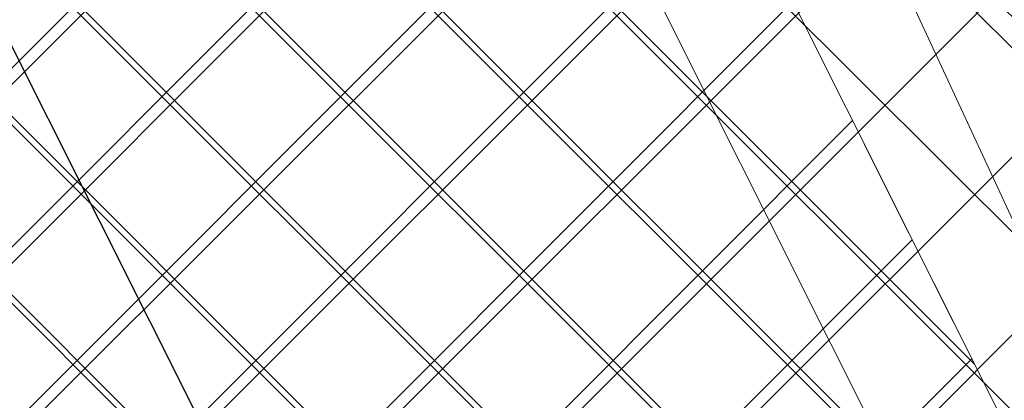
# Model space of a CAD drawing. Header units: metres. Extents: x 7472034 to 8439876, y 5890181 to 5961460.
# Tile 95 of 202: x 8439503.194 to 8439505.666, y 5890388.624 to 5890389.58. Entities that reach past the tile are written whole.
import ezdxf
from ezdxf import colors
from ezdxf.entities.mleader import LeaderData, LeaderLine
from ezdxf.math import Vec2, Vec3

# ---------------------------------------------------------------- set-up
doc = ezdxf.new("R2010")
doc.units = ezdxf.units.M
doc.header["$MEASUREMENT"] = 0
for name, pattern in [('$0$L218_500', [1, 0.5, -0.5]), ('ACAD_ISO03W100', [30, 12, -18]), ('HIDDEN', [0.375, 0.25, -0.125])]:
    doc.linetypes.add(name, pattern=pattern)
doc.layers.get('0').update_dxf_attribs({"linetype": 'CONTINUOUS', "lineweight": 5})
doc.layers.get('Defpoints').update_dxf_attribs({"linetype": 'CONTINUOUS'})
for name, color, linetype, lineweight in [('### Krawężnik', 6, 'CONTINUOUS', 35), ('### rzędne', 172, 'CONTINUOUS', 35), ('_a_widok', 7, 'CONTINUOUS', 5), ('_IS.KD.opis.1', 138, 'CONTINUOUS', 18), ('a___ogony', 7, 'CONTINUOUS', 5), ('KOLOR-OBIEKT', 21, 'CONTINUOUS', 13), ('T_strefa-8', 20, 'ACAD_ISO03W100', 50), ('ZAG-obrys 018 wymiary', 7, 'CONTINUOUS', 18), ('ZAG-OBRYS013', 7, 'CONTINUOUS', 13)]:
    doc.layers.add(name, color=color, linetype=linetype, lineweight=lineweight)
for name, color, linetype in [('100_rzut_wym_wew', 7, 'CONTINUOUS'), ('2D - Ogólne', 7, 'CONTINUOUS'), ('_IS.BLOK.KD.doziemne', 7, 'CONTINUOUS')]:
    doc.layers.add(name, color=color, linetype=linetype)
doc.layers.add('_IS_NO', color=11, linetype='CONTINUOUS', lineweight=20, plot=False)
doc.styles.add('DIM', font='simplex.shx', dxfattribs={"width": 0.8})
doc.styles.add('RS', font='Romans.shx', dxfattribs={"width": 0.7})
doc.dimstyles.new('DIM-WEW_500', dxfattribs={"dimscale": 5, "dimtxt": 18, "dimasz": 10, "dimexe": 4, "dimexo": 8, "dimgap": 5, "dimtad": 1, "dimlfac": 0.01, "dimzin": 9, "dimdsep": 46, "dimtxsty": 'DIM', "dimblk": 'ARCHTICK', "dimcen": 5, "dimclrt": 112, "dimadec": 4, "dimazin": 2, "dimtfac": 4, "dimtmove": 0, "dimatfit": 3, "dimldrblk": 'ARCHTICK', "dimfxl": 0, "dimtolj": 1, "dimlwd": 13, "dimarcsym": 0})
pattern_1 = [(45, (967499.202946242, -71042.94610979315), (-0.2245064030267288, 0.2245064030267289), []), (135, (967499.202946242, -71042.94610979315), (-0.2245064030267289, -0.2245064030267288), [])]
pattern_2 = [(45, (967499.2092647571, -71042.97165620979), (-0.2245064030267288, 0.2245064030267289), []), (135, (967499.2092647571, -71042.97165620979), (-0.2245064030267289, -0.2245064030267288), [])]

# ---------------------------------------------------------------- blocks, each defined once
blk = doc.blocks.new('A$C7D7B3C0A')
at = {"layer": '2D - Ogólne', "linetype": 'HIDDEN', "lineweight": 15, "ltscale": 2, "flags": 128}
blk.add_lwpolyline([(1.862645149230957e-09, -2.980232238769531e-08), (3.725290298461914e-09, 9.999999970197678), (15.30000000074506, 9.999999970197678), (15.3000000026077, -2.793967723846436e-08)], close=True, dxfattribs=at)
blk.add_lwpolyline([(1.862645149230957e-09, -2.980232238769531e-08), (3.725290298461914e-09, 9.999999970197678), (15.30000000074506, 9.999999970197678), (15.3000000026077, -2.793967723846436e-08)], close=True, dxfattribs=at)
blk.add_lwpolyline([(1.862645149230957e-09, -2.980232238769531e-08), (3.725290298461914e-09, 9.999999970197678), (15.30000000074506, 9.999999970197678), (15.3000000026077, -2.793967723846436e-08)], close=True, dxfattribs=at)
blk.add_lwpolyline([(1.862645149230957e-09, -2.980232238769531e-08), (3.725290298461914e-09, 9.999999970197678), (15.30000000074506, 9.999999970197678), (15.3000000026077, -2.793967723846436e-08)], close=True, dxfattribs=at)
blk.add_lwpolyline([(1.862645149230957e-09, -2.980232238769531e-08), (3.725290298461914e-09, 9.999999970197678), (15.30000000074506, 9.999999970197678), (15.3000000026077, -2.793967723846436e-08)], close=True, dxfattribs=at)
blk.add_lwpolyline([(1.862645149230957e-09, -2.980232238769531e-08), (3.725290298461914e-09, 9.999999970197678), (15.30000000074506, 9.999999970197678), (15.3000000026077, -2.793967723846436e-08)], close=True, dxfattribs=at)
blk.add_lwpolyline([(1.862645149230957e-09, -2.980232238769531e-08), (3.725290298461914e-09, 9.999999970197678), (15.30000000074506, 9.999999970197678), (15.3000000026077, -2.793967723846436e-08)], close=True, dxfattribs=at)
blk.add_lwpolyline([(1.862645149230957e-09, -2.980232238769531e-08), (3.725290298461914e-09, 9.999999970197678), (15.30000000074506, 9.999999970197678), (15.3000000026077, -2.793967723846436e-08)], close=True, dxfattribs=at)
blk.add_lwpolyline([(1.862645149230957e-09, -2.980232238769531e-08), (3.725290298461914e-09, 9.999999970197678), (15.30000000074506, 9.999999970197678), (15.3000000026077, -2.793967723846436e-08)], close=True, dxfattribs=at)
at = {"layer": '2D - Ogólne', "linetype": 'ByBlock', "lineweight": 15, "ltscale": 2, "flags": 128}
for points in [[(8.127593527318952e-10, -2.991845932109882e-08), (2.794296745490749e-09, 9.999999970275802), (15.3000000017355, 9.999999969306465), (15.3000000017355, -2.701045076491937e-08)], [(0.3000000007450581, 0.2999999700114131), (0.3000000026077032, 9.699999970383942), (15.00000000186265, 9.69999996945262), (15.00000000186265, 0.2999999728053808)]]:
    blk.add_lwpolyline(points, close=True, dxfattribs=at)
blk = doc.blocks.new('_Oblique')
at = {"color": 0, "linetype": 'ByBlock', "lineweight": -2}
blk.add_line((-0.5, -0.5), (0.5, 0.5), dxfattribs=at)
blk = doc.blocks.new('*D74')
at = {"layer": 'Defpoints', "color": 0, "linetype": 'Continuous', "lineweight": 60}
for p in [(8439513.6523426, 5890394.95090656), (8439515.034874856, 5890392.196414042, -6.635853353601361e-07), (8439505.357943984, 5890385.161581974, -6.635853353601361e-07)]:
    blk.add_point(p, dxfattribs=at)
at = {"layer": 'ZAG-obrys 018 wymiary', "color": 0, "linetype": 'Continuous', "lineweight": -2}
for p, q in [((8439514.67600672, 5890392.911406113), (8439513.472908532, 5890395.308402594)), ((8439504.999075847, 5890385.876574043), (8439502.92285878, 5890390.013131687))]:
    blk.add_line(p, q, dxfattribs=at)
at = {"layer": 'ZAG-obrys 018 wymiary', "color": 0, "linetype": 'Continuous', "lineweight": 13}
blk.add_line((8439503.102292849, 5890389.655635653), (8439513.6523426, 5890394.95090656), dxfattribs=at)
at = {"layer": 'ZAG-obrys 018 wymiary', "color": 0, "linetype": 'Continuous', "lineweight": 13, "xscale": 0.3, "yscale": 0.3, "zscale": 0.3}
for p, rotation in [((8439513.6523426, 5890394.95090656), 26.6529462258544), ((8439503.102292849, 5890389.655635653), 206.6529462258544)]:
    blk.add_blockref('_Oblique', p, dxfattribs=dict(at, rotation=rotation))
at = {"layer": 'ZAG-obrys 018 wymiary', "color": 112, "linetype": 'Continuous', "lineweight": 25, "insert": (8439507.694868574, 5890392.632072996), "char_height": 0.8, "attachment_point": 5, "rotation": 26.652946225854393, "style": 'RS'}
blk.add_mtext('\\A1;11.8', dxfattribs=at)
blk = doc.blocks.new('_ArchTick')
at = {"layer": '100_rzut_wym_wew', "color": 0, "linetype": 'Continuous', "const_width": 0.15}
blk.add_lwpolyline([(-0.5, -0.5), (0.5, 0.5)], dxfattribs=at)
blk = doc.blocks.new('*D76')
at = {"layer": 'Defpoints', "color": 0, "linetype": 'Continuous', "lineweight": 60}
for p in [(8439504.5437122, 5890392.911758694), (8439500.275404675, 5890390.769413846), (8439503.451551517, 5890385.091044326)]:
    blk.add_point(p, dxfattribs=at)
at = {"layer": 'ZAG-obrys 018 wymiary', "color": 0, "linetype": 'Continuous', "lineweight": -2}
for p, q in [((8439500.990396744, 5890391.128281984), (8439504.901208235, 5890393.091192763)), ((8439504.166543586, 5890385.449912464), (8439507.816903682, 5890387.282097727))]:
    blk.add_line(p, q, dxfattribs=at)
at = {"layer": 'ZAG-obrys 018 wymiary', "color": 0, "linetype": 'Continuous', "lineweight": 13}
blk.add_line((8439507.459407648, 5890387.102663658), (8439504.5437122, 5890392.911758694), dxfattribs=at)
at = {"layer": 'ZAG-obrys 018 wymiary', "color": 0, "linetype": 'Continuous', "lineweight": 13, "xscale": 0.3, "yscale": 0.3, "zscale": 0.3}
for p, rotation in [((8439504.5437122, 5890392.911758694), 116.652946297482), ((8439507.459407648, 5890387.102663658), 296.6529462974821)]:
    blk.add_blockref('_Oblique', p, dxfattribs=dict(at, rotation=rotation))
at = {"layer": 'ZAG-obrys 018 wymiary', "color": 112, "linetype": 'Continuous', "lineweight": 25, "insert": (8439506.537803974, 5890390.27636228), "char_height": 0.8, "attachment_point": 5, "rotation": 296.652946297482, "style": 'RS'}
blk.add_mtext('\\A1;6.5', dxfattribs=at)
blk = doc.blocks.new('*D80')
at = {"layer": 'Defpoints', "color": 0, "linetype": 'Continuous', "lineweight": 60}
for p in [(8439499.288762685, 5890395.196211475), (8439510.439764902, 5890383.669162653), (8439506.139698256, 5890381.515762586)]:
    blk.add_point(p, dxfattribs=at)
at = {"layer": 'ZAG-obrys 018 wymiary', "color": 0, "linetype": 'Continuous', "lineweight": -2}
for p, q in [((8439500.004080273, 5890395.554430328), (8439503.946488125, 5890397.528720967)), ((8439506.855015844, 5890381.87398144), (8439510.797423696, 5890383.84827208))]:
    blk.add_line(p, q, dxfattribs=at)
at = {"layer": 'ZAG-obrys 018 wymiary', "color": 0, "linetype": 'Continuous', "lineweight": 13}
blk.add_line((8439503.588829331, 5890397.349611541), (8439510.439764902, 5890383.669162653), dxfattribs=at)
at = {"layer": 'ZAG-obrys 018 wymiary', "color": 0, "linetype": 'Continuous', "lineweight": 13, "xscale": 0.3, "yscale": 0.3, "zscale": 0.3}
for p, rotation in [((8439503.588829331, 5890397.349611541), 116.6009277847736), ((8439510.439764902, 5890383.669162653), 296.6009277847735)]:
    blk.add_blockref('_Oblique', p, dxfattribs=dict(at, rotation=rotation))
at = {"layer": 'ZAG-obrys 018 wymiary', "color": 112, "linetype": 'Continuous', "lineweight": 25, "insert": (8439508.246278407, 5890389.389239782), "char_height": 0.8, "attachment_point": 5, "rotation": 296.6009277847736, "style": 'RS'}
blk.add_mtext('\\A1;15.3', dxfattribs=at)
blk = doc.blocks.new('A$C5FF37710')
at = {"layer": '### rzędne', "color": 0, "lineweight": 13, "elevation": -6.635853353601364e-07, "flags": 128}
blk.add_lwpolyline([(57.11456495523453, 18.01244052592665), (55.57757643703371, 21.32522834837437), (56.38885475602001, 20.57889350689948)], dxfattribs=at)
blk = doc.blocks.new('*D116')
at = {"layer": 'Defpoints', "color": 0, "linetype": 'Continuous', "lineweight": 60}
for p in [(8439517.568047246, 5890393.824416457, 2.493151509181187e-06), (8439518.049276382, 5890392.871238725), (8439504.35749544, 5890387.154828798, 6.635853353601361e-07)]:
    blk.add_point(p, dxfattribs=at)
at = {"layer": 'ZAG-obrys 018 wymiary', "color": 0, "linetype": 'Continuous', "lineweight": -2}
for p, q in [((8439517.928596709, 5890393.110270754), (8439518.229551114, 5890392.514165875)), ((8439504.718044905, 5890386.440683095), (8439505.018999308, 5890385.844578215))]:
    blk.add_line(p, q, dxfattribs=at)
at = {"layer": 'ZAG-obrys 018 wymiary', "color": 0, "linetype": 'Continuous', "lineweight": 13}
blk.add_line((8439504.838724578, 5890386.201651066), (8439518.049276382, 5890392.871238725), dxfattribs=at)
at = {"layer": 'ZAG-obrys 018 wymiary', "color": 0, "linetype": 'Continuous', "lineweight": 13, "xscale": 0.3, "yscale": 0.3, "zscale": 0.3}
for p, rotation in [((8439518.049276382, 5890392.871238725), 26.78775874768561), ((8439504.838724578, 5890386.201651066), 206.7877587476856)]:
    blk.add_blockref('_Oblique', p, dxfattribs=dict(at, rotation=rotation))
at = {"layer": 'ZAG-obrys 018 wymiary', "color": 112, "linetype": 'Continuous', "lineweight": 25, "insert": (8439511.173588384, 5890390.072054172), "char_height": 0.8, "attachment_point": 5, "rotation": 26.78775874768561, "style": 'RS'}
blk.add_mtext('\\A1;14.8', dxfattribs=at)
blk = doc.blocks.new('*D132')
at = {"layer": 'Defpoints', "color": 0, "linetype": 'Continuous', "lineweight": 60}
for p in [(8439490.081045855, 5890411.33265816), (8439490.081045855, 5890411.33265816), (8439503.593241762, 5890384.547616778)]:
    blk.add_point(p, dxfattribs=at)
at = {"layer": 'ZAG-obrys 018 wymiary', "color": 0, "linetype": 'Continuous', "lineweight": -2}
for p, q in [((8439490.081045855, 5890411.33265816), (8439490.438176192, 5890411.512818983)), ((8439503.593241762, 5890384.547616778), (8439503.9503721, 5890384.727777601))]:
    blk.add_line(p, q, dxfattribs=at)
at = {"layer": 'ZAG-obrys 018 wymiary', "color": 0, "linetype": 'Continuous', "lineweight": 13}
blk.add_line((8439503.593241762, 5890384.547616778), (8439490.081045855, 5890411.33265816), dxfattribs=at)
at = {"layer": 'ZAG-obrys 018 wymiary', "color": 0, "linetype": 'Continuous', "lineweight": 13, "xscale": 0.3, "yscale": 0.3, "zscale": 0.3}
for p, rotation in [((8439490.081045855, 5890411.33265816), 116.7694823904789), ((8439503.593241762, 5890384.547616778), 296.7694823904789)]:
    blk.add_blockref('_Oblique', p, dxfattribs=dict(at, rotation=rotation))
at = {"layer": 'ZAG-obrys 018 wymiary', "color": 112, "linetype": 'Continuous', "lineweight": 25, "insert": (8439496.348970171, 5890400.239980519), "char_height": 0.8, "attachment_point": 5, "rotation": 296.7694823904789, "style": 'RS'}
blk.add_mtext('\\A1;30', dxfattribs=at)
blk = doc.blocks.new('*D147')
at = {"layer": 'Defpoints', "color": 0, "linetype": 'Continuous', "lineweight": 60}
for p in [(8439518.474641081, 5890392.018161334, 2.493151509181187e-06), (8439518.617921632, 5890391.73269587), (8439504.104791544, 5890384.805660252)]:
    blk.add_point(p, dxfattribs=at)
at = {"layer": 'ZAG-obrys 018 wymiary', "color": 0, "linetype": 'Continuous', "lineweight": 13}
blk.add_line((8439504.248072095, 5890384.520194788), (8439518.617921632, 5890391.73269587), dxfattribs=at)
at = {"layer": 'ZAG-obrys 018 wymiary', "color": 0, "linetype": 'Continuous', "lineweight": -2}
for p, q in [((8439518.617921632, 5890391.73269587), (8439518.797355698, 5890391.375199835)), ((8439504.248072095, 5890384.520194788), (8439504.427506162, 5890384.162698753))]:
    blk.add_line(p, q, dxfattribs=at)
at = {"layer": 'ZAG-obrys 018 wymiary', "color": 0, "linetype": 'Continuous', "lineweight": 13, "xscale": 0.3, "yscale": 0.3, "zscale": 0.3}
for p, rotation in [((8439518.617921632, 5890391.73269587), 26.65294594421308), ((8439504.248072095, 5890384.520194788), 206.6529459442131)]:
    blk.add_blockref('_Oblique', p, dxfattribs=dict(at, rotation=rotation))
at = {"layer": 'ZAG-obrys 018 wymiary', "color": 112, "linetype": 'Continuous', "lineweight": 25, "insert": (8439511.163845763, 5890388.662689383), "char_height": 0.8, "attachment_point": 5, "rotation": 26.652945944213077, "style": 'RS'}
blk.add_mtext('\\A1;16.1', dxfattribs=at)
blk = doc.blocks.new('_Open30')
at = {"color": 0, "linetype": 'ByBlock', "lineweight": -2}
for p, q in [((-1, 0.26794919), (0, 0)), ((0, 0), (-1, -0.26794919)), ((0, 0), (-1, 0))]:
    blk.add_line(p, q, dxfattribs=at)
blk = doc.blocks.new('*D150')
at = {"layer": 'Defpoints', "color": 0, "linetype": 'Continuous', "lineweight": 60}
for p in [(8439495.295166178, 5890413.452423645), (8439503.9503721, 5890384.727777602)]:
    blk.add_point(p, dxfattribs=at)
at = {"layer": 'ZAG-obrys 018 wymiary', "color": 0, "linetype": 'Continuous', "lineweight": 13}
blk.add_line((8439496.232624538, 5890410.341214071), (8439495.381717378, 5890413.165180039), dxfattribs=at)
at = {"layer": 'ZAG-obrys 018 wymiary', "color": 0, "linetype": 'Continuous', "lineweight": 13, "xscale": 0.3, "yscale": 0.3, "zscale": 0.3, "rotation": 106.7684137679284}
blk.add_blockref('_Open30', (8439495.295166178, 5890413.452423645), dxfattribs=at)
at = {"layer": 'ZAG-obrys 018 wymiary', "color": 112, "linetype": 'Continuous', "lineweight": 25, "insert": (8439496.541688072, 5890411.395196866), "char_height": 0.8, "attachment_point": 5, "rotation": 286.7684137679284, "style": 'RS'}
blk.add_mtext('\\A1;R30', dxfattribs=at)
blk = doc.blocks.new('A$C1D2679FE')
at = {"layer": 'KOLOR-OBIEKT', "lineweight": 9, "ltscale": 200}
h = blk.add_hatch(dxfattribs=at)
h.set_pattern_fill('ANSI37', color=253, scale=0.1, angle=16)
h.set_pattern_definition([(61, (-7471780.020262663, -5961378.212846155), (-0.2776917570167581, 0.153927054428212), []), (151, (-7471780.020262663, -5961378.212846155), (-0.153927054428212, -0.2776917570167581), [])])
edge = h.paths.add_edge_path()
edge.add_line((196.975401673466, 33.54016214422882), (192.3495923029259, 34.13512154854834))
edge.add_line((192.3495923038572, 34.13512154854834), (187.7176397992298, 34.7308710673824))
edge.add_line((187.7176398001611, 34.7308710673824), (178.5077782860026, 36.15998750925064))
edge.add_line((178.5077782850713, 36.15998750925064), (176.6601969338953, 36.5026140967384))
edge.add_arc((181.3685569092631, 38.18527459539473), 5.000000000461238, 199.6657310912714, 261.1796204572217)
edge.add_line((180.6018702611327, 33.24440507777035), (187.358021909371, 32.19603671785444))
edge.add_line((187.3580219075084, 32.19603671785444), (192.0230219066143, 31.59603671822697))
edge.add_line((192.0230219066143, 31.59603671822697), (196.6880219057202, 30.9960367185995))
edge.add_line((196.6880219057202, 30.9960367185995), (201.9780219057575, 30.48103671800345))
edge.add_line((201.9780219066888, 30.48103671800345), (207.2680219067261, 29.96603671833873))
edge.add_line((207.2680219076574, 29.96603671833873), (216.468021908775, 29.35603671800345))
edge.add_line((216.4680219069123, 29.35603671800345), (221.8830219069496, 29.11103671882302))
edge.add_line((221.8830219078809, 29.11103671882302), (227.2980219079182, 28.86603671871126))
edge.add_line((227.2980219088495, 28.86603671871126), (233.718021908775, 28.60103671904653))
edge.add_line((233.7180219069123, 28.60103671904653), (240.1380219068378, 28.33603671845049))
edge.add_line((240.1380219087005, 28.33603671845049), (245.3280219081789, 28.076036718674))
edge.add_line((245.3280219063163, 28.076036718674), (246.1380219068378, 28.00603671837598))
edge.add_line((246.1380219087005, 28.00603671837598), (248.4280219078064, 27.98603671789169))
edge.add_line((248.4280219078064, 27.98603671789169), (251.4080219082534, 28.33603671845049))
edge.add_line((251.4080219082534, 28.33603671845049), (255.3380219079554, 29.13603671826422))
edge.add_line((255.3380219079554, 29.13603671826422), (258.1480219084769, 30.35603671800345))
edge.add_line((258.1480219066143, 30.35603671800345), (260.6280219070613, 32.076036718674))
edge.add_line((260.6280219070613, 32.076036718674), (262.7080219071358, 34.29603671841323))
edge.add_line((262.7080219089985, 34.29603671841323), (264.3880219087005, 36.826036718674))
edge.add_line((264.3880219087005, 36.826036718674), (265.608021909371, 39.59603671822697))
edge.add_line((265.6080219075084, 39.59603671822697), (266.4080219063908, 42.53603671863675))
edge.add_line((266.4080219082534, 42.53603671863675), (266.6380219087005, 45.60603671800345))
edge.add_line((266.6380219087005, 45.60603671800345), (266.3380219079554, 48.59603671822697))
edge.add_line((266.3380219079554, 48.59603671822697), (265.628021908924, 51.53603671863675))
edge.add_line((265.6280219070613, 51.53603671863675), (264.5280219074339, 54.28603671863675))
edge.add_line((264.5280219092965, 54.28603671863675), (263.3880219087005, 57.11603671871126))
edge.add_line((263.3880219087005, 57.11603671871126), (262.5430219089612, 59.47103671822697))
edge.add_line((262.5430219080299, 59.47103671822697), (261.6980219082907, 61.826036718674))
edge.add_line((261.6980219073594, 61.826036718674), (260.5980219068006, 65.15103671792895))
edge.add_line((260.5980219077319, 65.15103671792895), (259.4980219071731, 68.47603671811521))
edge.add_line((259.4980219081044, 68.47603671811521), (257.3916487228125, 67.77919145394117))
edge.add_line((257.3916487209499, 67.77919145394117), (258.1675714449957, 64.34697791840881))
edge.add_line((258.167571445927, 64.34697791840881), (259.2776264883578, 60.99158426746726))
edge.add_line((259.2776264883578, 60.99158426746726), (260.1334384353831, 58.60645156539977))
edge.add_line((260.1334384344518, 58.60645156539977), (260.9950570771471, 56.20513570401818))
edge.add_line((260.9950570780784, 56.20513570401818), (262.1522789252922, 53.33238322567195))
edge.add_line((262.1522789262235, 53.33238322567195), (263.1827648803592, 50.75616833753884))
edge.add_line((263.1827648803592, 50.75616833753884), (263.8083402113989, 48.16575780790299))
edge.add_line((263.8083402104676, 48.16575780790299), (264.0684198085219, 45.57363114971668))
edge.add_line((264.0684198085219, 45.57363114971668), (263.8734869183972, 42.97170083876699))
edge.add_line((263.8734869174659, 42.97170083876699), (263.1880731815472, 40.45280535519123))
edge.add_line((263.1880731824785, 40.45280535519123), (262.1337886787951, 38.05906103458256))
edge.add_line((262.1337886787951, 38.05906103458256), (260.6936748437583, 35.89031817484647))
edge.add_line((260.6936748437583, 35.89031817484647), (258.9457271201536, 34.02472012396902))
edge.add_line((258.9457271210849, 34.02472012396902), (256.8967191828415, 32.60363397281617))
edge.add_line((256.8967191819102, 32.60363397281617), (254.5645412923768, 31.59108698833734))
edge.add_line((254.5645412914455, 31.59108698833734), (251.0026761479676, 30.86602538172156))
edge.add_line((251.0026761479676, 30.86602538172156), (248.2893446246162, 30.54734550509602))
edge.add_line((248.2893446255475, 30.54734550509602), (246.2595893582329, 30.56507262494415))
edge.add_line((246.2595893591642, 30.56507262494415), (245.5023283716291, 30.63051493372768))
edge.add_line((245.5023283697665, 30.63051493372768), (240.2548571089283, 30.89339403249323))
edge.add_line((240.2548571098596, 30.89339403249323), (233.8236017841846, 31.1588586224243))
edge.add_line((233.8236017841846, 31.1588586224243), (227.4086662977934, 31.42364957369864))
edge.add_line((227.4086662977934, 31.42364957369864), (221.9987299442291, 31.66842047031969))
edge.add_line((221.9987299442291, 31.66842047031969), (217.4544723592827, 31.90290945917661))
edge.add_line((217.4544723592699, 31.90290945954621), (217.0910134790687, 31.92589690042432))
edge.add_line((217.0910134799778, 31.92589689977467), (214.8768218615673, 32.06593639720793))
edge.add_line((214.876821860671, 32.06593639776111), (207.0033997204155, 32.56390146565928))
edge.add_line((207.0033997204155, 32.56390146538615), (202.2260741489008, 33.02899081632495))
edge.add_line((202.2260741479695, 33.02899081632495), (196.975401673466, 33.54016214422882))
blk = doc.blocks.new('A$C2C426404')
at = {"layer": '_IS_NO'}
for points, knots in [([(79.78853077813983, 19.36674957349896), (76.35759393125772, 21.05647175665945), (73.54314721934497, 23.24973176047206), (68.81112178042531, 29.5542766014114), (62.94352867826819, 33.40072623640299), (60.85999413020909, 35.33807434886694), (60.85999381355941, 35.3380749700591)], [0, 0, 0, 0, 2.176379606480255, 10.04614516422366, 21.98881238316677, 21.98881468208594, 21.98881468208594, 21.98881468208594, 21.98881468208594]), ([(50.6228041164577, 30.56321178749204, 1.829566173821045e-06), (53.11749188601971, 30.21319374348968), (56.38514522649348, 30.67444155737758), (60.99540497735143, 30.04553546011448), (68.19327101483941, 22.54355850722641, -2.469325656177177e-08), (70.8769634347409, 19.46133922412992, 5.150448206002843e-09), (74.71212187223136, 14.31917844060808, -1.219795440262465e-09), (78.88802252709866, 13.86142715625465), (82.75564656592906, 12.70757211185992)], [0, 0, 0, 0, 7.578698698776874, 9.67195365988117, 16.27655537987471, 24.33370670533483, 30.35915105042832, 36.79354326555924, 36.79354326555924, 36.79354326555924, 36.79354326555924])]:
    blk.add_open_spline(points, degree=3, knots=knots, dxfattribs=at)
at = {"layer": '_IS_NO', "ltscale": 0.1}
for points, knots in [([(81.48853297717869, 15.975331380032), (78.87586907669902, 16.84686399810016), (76.26450027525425, 17.78992713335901), (72.03847445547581, 21.67736706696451), (65.0990158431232, 30.09408769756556), (58.79946133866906, 33.34467344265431), (58.26247850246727, 34.11525447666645)], [0, 0, 0, 0, 1.278992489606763, 7.78914044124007, 15.74750070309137, 27.64022902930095, 27.64022902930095, 27.64022902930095, 27.64022902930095]), ([(55.69703794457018, 26.44192530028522, 8.07171421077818e-08), (60.47702913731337, 24.37489471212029, 4.118097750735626e-07), (65.41527824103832, 21.38608461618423, 8.932878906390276e-07), (68.42167646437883, 18.98607052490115, -1.681326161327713e-07), (71.60992970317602, 12.73766223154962), (75.29265419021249, 11.98629271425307, 1.662301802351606e-08), (79.75433884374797, 11.20084950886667)], [13.0881689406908, 13.0881689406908, 13.0881689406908, 13.0881689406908, 21.71831455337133, 28.5577747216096, 34.1003045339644, 40.71973107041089, 40.71973107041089, 40.71973107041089, 40.71973107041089]), ([(27.67626924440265, 23.09287754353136, 1.829566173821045e-06), (31.68315875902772, 23.09132452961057, 2.263426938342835e-06), (38.09081487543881, 23.52010669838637, 2.956097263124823e-06), (46.0190905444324, 20.44823641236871), (52.02710655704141, 18.01596992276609, 1.18983141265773e-07), (57.48081744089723, 14.61059598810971, 3.880691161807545e-08), (63.15046560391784, 12.16836789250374), (64.01579423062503, 9.527138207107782), (68.70553139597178, 8.717305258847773), (72.93792583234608, 7.781059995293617)], [0, 0, 0, 0, 11.95042031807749, 19.07916594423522, 25.47980302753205, 30.85202744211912, 32.94528240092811, 39.66304915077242, 46.67346183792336, 46.67346183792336, 46.67346183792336, 46.67346183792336])]:
    blk.add_open_spline(points, degree=3, knots=knots, dxfattribs=at)
blk = doc.blocks.new('JPII.KD_aktualizacja rzędnych_20.12.2024')
at = {"layer": '_IS.KD.opis.1', "color": 0}
ml = blk.add_multileader_mtext('Standard', dxfattribs=at)
ml.set_content('\\A1;{\\C132;Rd4}-132,83', style='RS')
ml.set_leader_properties()
ml.build(insert=Vec2(0, 0))
ml.multileader.update_dxf_attribs({"text_left_attachment_type": 2, "text_right_attachment_type": 2, "dogleg_length": 0.2, "arrow_head_size": 0.25})
ctx = ml.context
ctx.base_point, ctx.char_height, ctx.arrow_head_size, ctx.landing_gap_size, ctx.plane_origin, ctx.plane_x_axis, ctx.plane_y_axis = Vec3(8438641.615293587, 5890687.074757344), 0.8, 0.25, 0.3, Vec3(8438583.42782343, 5890661.307258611), Vec3(0.374606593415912, -0.9271838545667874), Vec3(0.9271838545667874, 0.374606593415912)
ctx.left_attachment, ctx.right_attachment, ctx.text_align_type = 2, 2, 1
notes = []
notes.append((ctx, [(1, (1, 1, 0), (8438643.802996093, 5890681.660003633), (-0.374606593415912, 0.9271838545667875), 0.2, [(3, [(8438642.714059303, 5890679.444822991)], 0, [])])]))
ctx.mtext.insert, ctx.mtext.text_direction, ctx.mtext.rotation, ctx.mtext.width, ctx.mtext.alignment, ctx.mtext.flow_direction = Vec3(8438643.113200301, 5890684.638482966), Vec3(0.374606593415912, -0.9271838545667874), 5.096361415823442, 3.033132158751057, 2, 5
for ctx, leaders in notes:
    for number, flags, end, landing, length, lines in leaders:
        leader = LeaderData()
        leader.index, (leader.has_last_leader_line, leader.has_dogleg_vector, leader.attachment_direction) = number, flags
        leader.last_leader_point, leader.dogleg_vector, leader.dogleg_length = Vec3(end), Vec3(landing), length
        for number, points, colour, breaks in lines:
            line = LeaderLine()
            line.index, line.vertices, line.color, line.breaks = number, Vec3.list(points), colors.encode_raw_color(colour), breaks
            leader.lines.append(line)
        ctx.leaders.append(leader)

msp = doc.modelspace()

# ---------------------------------------------------------------- hatches: boundary and pattern name
at = {"layer": 'KOLOR-OBIEKT', "lineweight": 9}
h = msp.add_hatch(dxfattribs=at)
h.set_pattern_fill('ANSI37', color=73, scale=0.1)
h.set_pattern_definition(pattern_2)
edge = h.paths.add_edge_path()
edge.add_arc((8439443.60123986, 5890379.17988472), 6.652831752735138, 296.7043321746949, 335.0331150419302)
edge.add_arc((8439476.194075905, 5890367.917634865), 27.87464989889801, 155.1393615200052, 162.3446315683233, ccw=False)
edge.add_arc((8439457.399943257, 5890376.211109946), 7.345078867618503, 127.98309878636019, 152.2023641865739, ccw=False)
edge.add_arc((8439457.741930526, 5890376.488713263), 7.349948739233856, 107.1989600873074, 131.4182254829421, ccw=False)
edge.add_line((8439455.568618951, 5890383.509999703), (8439473.898437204, 5890392.710084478))
edge.add_arc((8439481.742870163, 5890376.384611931), 18.11232128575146, 99.26977735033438, 115.6644084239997, ccw=False)
edge.add_line((8439478.825278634, 5890394.260401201), (8439481.377171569, 5890394.321440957))
edge.add_arc((8439482.909595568, 5890377.390082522), 17.00056533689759, 88.22393661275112, 95.17163768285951, ccw=False)
edge.add_arc((8439482.561499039, 5890405.235869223), 10.88860248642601, 274.6092070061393, 298.9976789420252)
edge.add_arc((8443006.923870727, 5883371.657126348), 7856.29059094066, 116.59181359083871, 116.61107962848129, ccw=False)
edge.add_arc((8439465.895823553, 5890431.340313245), 42.15757971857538, 305.2087751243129, 306.7865132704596)
edge.add_arc((8439488.80074795, 5890400.283338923), 3.577668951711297, 310.8590814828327, 340.7280968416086)
edge.add_line((8439492.177934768, 5890399.102523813), (8439493.275267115, 5890403.980640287))
edge.add_line((8439493.275267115, 5890403.980640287), (8439502.266345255, 5890408.28072203))
edge.add_line((8439502.266345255, 5890408.28072203), (8439504.844191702, 5890407.694009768))
edge.add_line((8439504.844191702, 5890407.694009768), (8439506.125281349, 5890405.329609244))
edge.add_arc((8439507.019670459, 5890405.776898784), 0.9999999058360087, 206.5699188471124, 283.6833393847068)
edge.add_line((8439507.256226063, 5890404.805280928), (8439511.624560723, 5890406.970734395))
edge.add_line((8439511.624560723, 5890406.970734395), (8439511.39896348, 5890407.420225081))
edge.add_line((8439511.39896348, 5890407.420225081), (8439510.561982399, 5890407.017405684))
edge.add_line((8439510.561982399, 5890407.017405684), (8439509.330427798, 5890409.481424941))
edge.add_line((8439509.330427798, 5890409.481424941), (8439512.635426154, 5890411.138401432))
edge.add_line((8439512.635426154, 5890411.138401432), (8439512.638568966, 5890411.136467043))
edge.add_line((8439512.638568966, 5890411.136467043), (8439515.998443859, 5890412.829496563))
edge.add_line((8439515.998443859, 5890412.829496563), (8439517.239018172, 5890410.325621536))
edge.add_line((8439517.239018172, 5890410.325621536), (8439513.919446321, 5890408.633274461))
edge.add_line((8439513.919446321, 5890408.633274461), (8439514.091312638, 5890408.235941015))
edge.add_line((8439514.091312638, 5890408.235941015), (8439518.839102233, 5890410.604261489))
edge.add_line((8439518.839102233, 5890410.604261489), (8439518.585943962, 5890412.843737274))
edge.add_line((8439518.585943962, 5890412.843737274), (8439518.274555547, 5890413.628049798))
edge.add_line((8439518.274555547, 5890413.628049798), (8439517.839658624, 5890414.494365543))
edge.add_line((8439517.839658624, 5890414.494365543), (8439524.310164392, 5890417.742607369))
edge.add_line((8439524.310164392, 5890417.742607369), (8439525.122207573, 5890416.124990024))
edge.add_line((8439525.122207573, 5890416.124990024), (8439526.840645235, 5890414.670893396))
edge.add_line((8439526.840645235, 5890414.670893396), (8439527.244697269, 5890414.489695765))
edge.add_arc((8439552.769967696, 5890317.570311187), 100.2242811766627, 102.79246926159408, 104.75471345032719, ccw=False)
edge.add_arc((8439529.321881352, 5890420.105147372), 4.960037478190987, 284.6730648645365, 320.3902958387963)
edge.add_arc((8435016.013859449, 5889290.11735932), 4655.555010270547, 14.00691021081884, 14.04831962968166)
edge.add_line((8439532.327549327, 5890420.207226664), (8439525.877549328, 5890423.127226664))
edge.add_line((8439525.877549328, 5890423.127226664), (8439431.028022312, 5890376.803268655))
edge.add_line((8439431.028022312, 5890376.803268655), (8439435.479127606, 5890375.417226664))
edge.add_line((8439435.479127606, 5890375.417226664), (8439446.590932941, 5890373.236661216))
edge = h.paths.add_edge_path()
edge.add_arc((8439530.228804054, 5890405.916425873), 3.001836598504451, 99.44813666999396, 208.2631515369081)
edge.add_line((8439527.5848402, 5890404.494990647), (8439533.209264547, 5890393.206690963))
edge.add_line((8439533.209264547, 5890393.206690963), (8439519.17443581, 5890386.185049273))
edge.add_line((8439519.17443581, 5890386.185049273), (8439523.57812012, 5890377.411604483))
edge.add_line((8439523.57812012, 5890377.411604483), (8439517.455507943, 5890374.324033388))
edge.add_line((8439517.455507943, 5890374.324033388), (8439517.445860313, 5890374.319191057))
edge.add_line((8439517.445860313, 5890374.319191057), (8439517.33905848, 5890374.265585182))
edge.add_line((8439517.33905848, 5890374.265585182), (8439516.815779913, 5890375.308140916))
edge.add_line((8439516.815779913, 5890375.308140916), (8439511.370501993, 5890372.574998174))
edge.add_line((8439511.370501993, 5890372.574998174), (8439511.888417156, 5890371.529804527))
edge.add_line((8439511.888417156, 5890371.529804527), (8439506.425671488, 5890368.787948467))
edge.add_line((8439506.425671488, 5890368.787948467), (8439505.890341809, 5890369.841556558))
edge.add_line((8439505.890341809, 5890369.841556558), (8439505.8884594, 5890369.869391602))
edge.add_line((8439505.8884594, 5890369.869391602), (8439500.283276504, 5890366.97762632))
edge.add_line((8439500.283276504, 5890366.97762632), (8439519.478066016, 5890366.160130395))
edge.add_line((8439519.478066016, 5890366.160130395), (8439542.767549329, 5890378.417226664))
edge.add_line((8439542.767549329, 5890378.417226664), (8439538.675788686, 5890394.802262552))
edge.add_line((8439538.675788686, 5890394.802262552), (8439537.066416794, 5890401.238139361))
edge.add_line((8439537.066416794, 5890401.238139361), (8439535.557306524, 5890407.69906358))
edge.add_arc((8439531.145391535, 5890400.872499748), 8.128158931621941, 57.12596579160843, 99.98506404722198)
edge = h.paths.add_edge_path()
edge.add_line((8439470.194509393, 5890384.137651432), (8439461.355169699, 5890379.697090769))
edge.add_line((8439461.355169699, 5890379.697090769), (8439460.080861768, 5890379.068371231))
edge.add_line((8439460.080861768, 5890379.068371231), (8439457.869254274, 5890377.642639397))
edge.add_arc((8439460.609507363, 5890373.444653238), 5.013190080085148, 123.1346622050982, 204.022759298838)
edge.add_line((8439456.030540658, 5890371.403786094), (8439459.447549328, 5890370.707226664))
edge.add_line((8439459.447549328, 5890370.707226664), (8439480.497107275, 5890367.736747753))
edge.add_line((8439480.497107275, 5890367.736747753), (8439497.963342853, 5890367.082590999))
edge.add_line((8439497.963342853, 5890367.082590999), (8439496.62020549, 5890369.722641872))
edge.add_line((8439496.62020549, 5890369.722641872), (8439494.91788047, 5890373.087302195))
edge.add_arc((8439489.468037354, 5890366.363615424), 8.654984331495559, 50.97371617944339, 58.22889977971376)
edge.add_line((8439494.025120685, 5890373.721722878), (8439490.036071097, 5890376.575637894))
edge.add_line((8439490.036071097, 5890376.575637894), (8439489.954459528, 5890375.592465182))
edge.add_line((8439489.954459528, 5890375.592465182), (8439490.917133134, 5890375.538648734))
edge.add_line((8439490.917133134, 5890375.538648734), (8439490.678913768, 5890371.956837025))
edge.add_line((8439490.678913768, 5890371.956837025), (8439482.55041443, 5890372.440399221))
edge.add_line((8439482.55041443, 5890372.440399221), (8439482.851718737, 5890376.020734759))
edge.add_line((8439482.851718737, 5890376.020734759), (8439487.354100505, 5890375.749064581))
edge.add_line((8439487.354100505, 5890375.749064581), (8439487.521080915, 5890378.34061919))
edge.add_line((8439487.521080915, 5890378.34061919), (8439481.803471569, 5890382.401025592))
edge.add_arc((8439487.942466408, 5890392.088814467), 11.46911116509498, 231.6002274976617, 237.6382272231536, ccw=False)
edge.add_line((8439480.818489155, 5890383.100518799), (8439480.351152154, 5890383.41057529))
edge.add_line((8439480.351152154, 5890383.41057529), (8439479.210044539, 5890382.939428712))
edge.add_line((8439479.210044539, 5890382.939428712), (8439480.412913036, 5890383.399613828))
edge.add_arc((8439474.682487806, 5890375.167564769), 10.03017472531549, 55.15777404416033, 116.5800473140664)
h.paths.add_polyline_path([(8439461.898919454, 5890370.792156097), (8439462.257176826, 5890373.552492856)], flags=16)
h = msp.add_hatch(dxfattribs=at)
h.set_pattern_fill('ANSI37', color=253, scale=0.1)
h.set_pattern_definition(pattern_2)
edge = h.paths.add_edge_path()
edge.add_arc((8439529.163071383, 5890420.279666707), 5.193757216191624, 276.50229096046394, 320.0240354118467, ccw=False)
edge.add_line((8439529.751227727, 5890415.119319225), (8439525.812744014, 5890414.153171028))
edge.add_line((8439525.812744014, 5890414.153171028), (8439519.208160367, 5890410.804184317))
edge.add_line((8439519.208160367, 5890410.804184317), (8439517.988028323, 5890410.126512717))
edge.add_line((8439517.988028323, 5890410.126512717), (8439514.091312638, 5890408.235941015))
edge.add_line((8439514.091312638, 5890408.235941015), (8439511.613697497, 5890406.992378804))
edge.add_line((8439511.613697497, 5890406.992378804), (8439509.258949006, 5890405.810485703))
edge.add_line((8439509.258949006, 5890405.810485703), (8439507.371756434, 5890404.83508177))
edge.add_arc((8439506.940777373, 5890405.737469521), 1.000023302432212, 206.5712342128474, 295.5290722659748, ccw=False)
edge.add_line((8439506.046377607, 5890405.290148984), (8439504.844186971, 5890407.693988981))
edge.add_line((8439504.844186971, 5890407.693988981), (8439502.261629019, 5890408.281795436))
edge.add_line((8439502.261629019, 5890408.281795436), (8439499.350132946, 5890407.011538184))
edge.add_line((8439499.350132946, 5890407.011538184), (8439493.30510976, 5890403.995621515))
edge.add_line((8439493.30510976, 5890403.995621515), (8439492.177918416, 5890399.102451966))
edge.add_arc((8439488.801253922, 5890400.282879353), 3.577047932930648, 293.05521913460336, 340.73119789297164, ccw=False)
edge.add_line((8439490.202090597, 5890396.991537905), (8439487.801423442, 5890395.78932472))
edge.add_arc((8439482.51122255, 5890404.317896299), 10.03607286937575, 278.1216072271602, 301.8109775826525, ccw=False)
edge.add_line((8439483.9290645, 5890394.382480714), (8439478.825278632, 5890394.260401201))
edge.add_arc((8439481.742870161, 5890376.384611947), 18.11232126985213, 99.26977735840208, 115.6644084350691)
edge.add_line((8439473.898437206, 5890392.710084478), (8439455.537130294, 5890383.494194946))
edge.add_arc((8439458.368862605, 5890375.380272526), 8.593860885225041, 109.2388197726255, 150.5606865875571)
edge.add_line((8439450.884668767, 5890379.604167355), (8439456.921008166, 5890377.849276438))
edge.add_line((8439456.921008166, 5890377.849276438), (8439458.055979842, 5890377.519316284))
edge.add_arc((8439462.056345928, 5890374.376166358), 5.087466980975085, 112.4172144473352, 141.842727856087, ccw=False)
edge.add_line((8439460.116249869, 5890379.079181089), (8439470.201913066, 5890384.141371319))
edge.add_arc((8439474.670732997, 5890375.058466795), 10.12272227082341, 52.60385305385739, 116.19734301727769, ccw=False)
edge.add_line((8439480.818489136, 5890383.100518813), (8439494.035062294, 5890373.735722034))
edge.add_arc((8439499.404929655, 5890380.165137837), 8.376924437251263, 230.1312663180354, 239.1071883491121)
edge.add_arc((8439492.046879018, 5890368.073539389), 5.778072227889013, 28.405105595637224, 58.05675779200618, ccw=False)
edge.add_line((8439497.129307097, 5890370.822183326), (8439498.920012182, 5890367.249241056))
edge.add_line((8439498.920012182, 5890367.249241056), (8439502.137476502, 5890368.864147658))
edge.add_line((8439502.137476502, 5890368.864147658), (8439500.881438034, 5890371.366619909))
edge.add_arc((8439501.41146424, 5890371.651481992), 0.6017260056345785, 32.69127385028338, 208.2557647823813, ccw=False)
edge.add_line((8439501.917872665, 5890371.97648152), (8439503.213570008, 5890369.395299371))
edge.add_line((8439503.213570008, 5890369.395299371), (8439521.788261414, 5890378.745992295))
edge.add_line((8439521.788261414, 5890378.745992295), (8439512.863585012, 5890396.520876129))
edge.add_arc((8439515.497668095, 5890397.863594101), 2.956566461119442, 115.92003145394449, 207.0101116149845, ccw=False)
edge.add_line((8439514.20530482, 5890400.522744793), (8439524.043376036, 5890405.489377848))
edge.add_line((8439524.043376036, 5890405.489377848), (8439526.586557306, 5890407.103247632))
edge.add_line((8439526.586557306, 5890407.103247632), (8439529.129738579, 5890408.717117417))
edge.add_arc((8439531.212438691, 5890401.016589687), 7.97720296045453, 58.08019787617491, 105.13424418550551, ccw=False)
edge.add_line((8439535.43023892, 5890407.787551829), (8439533.14312037, 5890416.942853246))
edge = h.paths.add_edge_path(flags=16)
edge.add_line((8439502.061371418, 5890393.458260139), (8439496.04637926, 5890390.43770596))
edge.add_arc((8439496.464019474, 5890389.751908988), 0.8029575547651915, 121.3407965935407, 301.694103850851)
edge.add_line((8439496.8858806, 5890389.068700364), (8439502.900872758, 5890392.089254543))
edge.add_arc((8439502.27990767, 5890392.650368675), 0.83692694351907, 317.898520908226, 465.1363795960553)
edge = h.paths.add_edge_path(flags=16)
edge.add_line((8439505.00109902, 5890384.089630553), (8439500.444638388, 5890381.798632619))
edge.add_arc((8439500.084983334, 5890382.51322949), 0.8000002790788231, 116.620304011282, 296.7160130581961, ccw=False)
edge.add_line((8439499.72652247, 5890383.228426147), (8439504.283989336, 5890385.517420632))
edge.add_arc((8439504.642916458, 5890384.80371257), 0.7988791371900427, -63.361719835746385, 116.69803695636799, ccw=False)
at = {"layer": 'KOLOR-OBIEKT', "lineweight": 9, "ltscale": 200}
h = msp.add_hatch(dxfattribs=at)
h.set_pattern_fill('ANSI37', color=231, scale=0.1)
h.set_pattern_definition(pattern_1)
edge = h.paths.add_edge_path()
edge.add_line((8439512.863585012, 5890396.520876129), (8439521.788261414, 5890378.745992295))
edge.add_line((8439521.788261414, 5890378.745992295), (8439503.213570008, 5890369.395299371))
edge.add_line((8439503.213570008, 5890369.395299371), (8439501.917872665, 5890371.97648152))
edge.add_arc((8439501.411425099, 5890371.65154851), 0.6017230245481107, 32.6839302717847, 208.2631083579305)
edge.add_line((8439500.881438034, 5890371.366619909), (8439502.137476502, 5890368.864147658))
edge.add_line((8439502.137476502, 5890368.864147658), (8439498.920012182, 5890367.249241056))
edge.add_line((8439498.920012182, 5890367.249241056), (8439497.129307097, 5890370.822183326))
edge.add_line((8439497.129307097, 5890370.822183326), (8439495.555644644, 5890372.655868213))
edge.add_line((8439495.555644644, 5890372.655868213), (8439494.901445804, 5890373.120452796))
edge.add_line((8439494.901445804, 5890373.120452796), (8439497.963342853, 5890367.082590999))
edge.add_line((8439497.963342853, 5890367.082590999), (8439500.283276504, 5890366.97762632))
edge.add_line((8439500.283276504, 5890366.97762632), (8439505.893878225, 5890369.872187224))
edge.add_line((8439505.893878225, 5890369.872187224), (8439506.425671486, 5890368.787948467))
edge.add_line((8439506.425671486, 5890368.787948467), (8439511.888417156, 5890371.529804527))
edge.add_line((8439511.888417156, 5890371.529804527), (8439511.370501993, 5890372.574998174))
edge.add_line((8439511.370501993, 5890372.574998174), (8439516.815852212, 5890375.308177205))
edge.add_line((8439516.815852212, 5890375.308177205), (8439517.338986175, 5890374.26554889))
edge.add_line((8439517.338986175, 5890374.26554889), (8439523.580028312, 5890377.407811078))
edge.add_line((8439523.580028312, 5890377.407811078), (8439519.172527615, 5890386.188842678))
edge.add_line((8439519.172527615, 5890386.188842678), (8439530.098737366, 5890391.695090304))
edge.add_line((8439530.098737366, 5890391.695090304), (8439523.347480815, 5890405.140094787))
edge.add_line((8439523.347480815, 5890405.140094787), (8439514.198986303, 5890400.548291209))
edge.add_arc((8439515.544616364, 5890397.867007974), 3.00000000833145, 116.6502652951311, 206.6609883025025)
h.paths.add_polyline_path([(8439514.64326723, 5890399.651613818), (8439522.901414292, 5890403.796535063), (8439528.750976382, 5890392.142141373), (8439520.49282829, 5890387.997219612)], flags=16)
at = {"layer": 'KOLOR-OBIEKT', "lineweight": 9}
h = msp.add_hatch(dxfattribs=at)
h.set_pattern_fill('ANSI37', color=250, scale=0.1)
h.set_pattern_definition(pattern_1)
h.paths.add_polyline_path([(8439501.732551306, 5890396.420965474), (8439492.791081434, 5890391.943192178), (8439499.642017, 5890378.262743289), (8439508.58348686, 5890382.740478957)])

# ---------------------------------------------------------------- linework, layer by layer
at = {"layer": 'a___ogony', "ltscale": 0.1}
msp.add_lwpolyline([(8439492.791081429, 5890391.943192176), (8439501.732551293, 5890396.420927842), (8439508.58348686, 5890382.740478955), (8439499.642017, 5890378.262743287)], close=True, dxfattribs=at)
at = {"layer": 'T_strefa-8', "color": 151, "ltscale": 0.03, "flags": 128}
msp.add_lwpolyline([(8439506.671440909, 5890376.807697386), (8439507.560025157, 5890377.255930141, 0.4132234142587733), (8439511.111844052, 5890387.977484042), (8439510.888164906, 5890388.424663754, 0.414350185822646), (8439500.151130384, 5890391.998988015), (8439499.256820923, 5890391.551133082, 0.4169632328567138), (8439495.71974441, 5890380.748838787), (8439495.949148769, 5890380.301281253, 0.4123217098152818)], format="xyb", close=True, dxfattribs=at)

# ---------------------------------------------------------------- block references
at = {"layer": '### Krawężnik', "color": 1, "linetype": 'Continuous', "lineweight": 60, "ltscale": 0.2}
msp.add_blockref('A$C1D2679FE', (8439279.223208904, 5890335.266736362), dxfattribs=at)
at = {"ltscale": 0.1}
msp.add_blockref('A$C5FF37710', (8439449.697574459, 5890368.641764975), dxfattribs=at)
at = {"layer": '_a_widok', "color": 0, "linetype": 'Continuous', "lineweight": 60, "ltscale": 0.2}
msp.add_blockref('A$C2C426404', (8439438.733810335, 5890365.88383195), dxfattribs=at)
msp.add_blockref('A$C2C426404', (8439438.733810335, 5890365.88383195), dxfattribs=at)
at = {"layer": '_IS.BLOK.KD.doziemne', "linetype": '$0$L218_500'}
msp.add_blockref('JPII.KD_aktualizacja rzędnych_20.12.2024', (859.6212462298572, -295.8072097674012), dxfattribs=at)
at = {"layer": 'ZAG-OBRYS013', "linetype": 'Continuous', "lineweight": 25, "rotation": 296.6009277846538}
msp.add_blockref('A$C7D7B3C0A', (8439492.791081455, 5890391.94319219), dxfattribs=at)

# ---------------------------------------------------------------- dimensions: what is measured, and where the dimension line sits
at = {"layer": 'ZAG-obrys 018 wymiary', "linetype": 'Continuous', "lineweight": 25}
dim = msp.add_radius_dim(center=(8439503.9503721, 5890384.727777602), mpoint=(8439495.295166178, 5890413.452423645), dimstyle='DIM-WEW_500', override={"dimscale": 0.1, "dimtxt": 8, "dimasz": 3, "dimgap": 2, "dimlfac": 1, "dimtxsty": 'RS', "dimblk1": 'Oblique', "dimblk2": 'Open30', "dimsah": 1, "dimfxl": 50, "dimfxlon": 1}, dxfattribs=at)
dim.commit()
dim.dimension.update_dxf_attribs({"geometry": '*D150', "text_midpoint": (8439495.967200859, 5890411.222094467), "dimtype": 164})
for base, p1, p2, angle, picture, middle, dimtype in [((8439490.081045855, 5890411.33265816), (8439503.593241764, 5890384.547616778), (8439490.081045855, 5890411.33265816), 116.76948239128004, '*D132', (8439495.813274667, 5890399.969739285), 161), ((8439510.439764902, 5890383.669162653), (8439499.288762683, 5890395.196211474), (8439506.139698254, 5890381.515762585), 296.6009277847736, '*D80', (8439507.709790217, 5890389.120575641), 161), ((8439513.6523426, 5890394.95090656, 6.635853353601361e-07), (8439505.357943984, 5890385.161581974), (8439515.034874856, 5890392.196414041), 26.6529462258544, '*D74', (8439507.964019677, 5890392.095828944, 6.635853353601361e-07), 160)]:
    dim = msp.add_linear_dim(base=base, p1=p1, p2=p2, angle=angle, dimstyle='DIM-WEW_500', override={"dimscale": 0.1, "dimtxt": 8, "dimasz": 3, "dimgap": 2, "dimlfac": 1, "dimtxsty": 'RS', "dimblk1": 'Oblique', "dimblk2": 'Oblique', "dimsah": 1, "dimfxl": 50, "dimfxlon": 1}, dxfattribs=at)
    dim.commit()
    dim.dimension.update_dxf_attribs({"geometry": picture, "text_midpoint": middle, "dimtype": dimtype})
for p1, p2, distance, picture, middle in [((8439504.35749544, 5890387.154828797, 6.635853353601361e-07), (8439517.568047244, 5890393.824416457, 2.493151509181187e-06), -1.0677683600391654, '*D116', (8439511.173588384, 5890390.072054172)), ((8439504.104791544, 5890384.805660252), (8439518.474641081, 5890392.018161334, 2.493151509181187e-06), -0.3194054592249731, '*D147', (8439511.163845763, 5890388.662689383))]:
    dim = msp.add_aligned_dim(p1=p1, p2=p2, distance=distance, dimstyle='DIM-WEW_500', override={"dimscale": 0.1, "dimtxt": 8, "dimasz": 3, "dimgap": 2, "dimdec": 1, "dimlfac": 1, "dimtxsty": 'RS', "dimblk1": 'Oblique', "dimblk2": 'Oblique', "dimsah": 1, "dimfxl": 50, "dimfxlon": 1}, dxfattribs=at)
    dim.commit()
    dim.dimension.update_dxf_attribs({"geometry": picture, "text_midpoint": middle})
dim = msp.add_linear_dim(base=(8439504.5437122, 5890392.911758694), p1=(8439503.451551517, 5890385.091044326), p2=(8439500.275404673, 5890390.769413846), angle=116.652946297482, dimstyle='DIM-WEW_500', override={"dimscale": 0.1, "dimtxt": 8, "dimasz": 3, "dimgap": 2, "dimlfac": 1, "dimtxsty": 'RS', "dimblk1": 'Oblique', "dimblk2": 'Oblique', "dimsah": 1, "dimfxl": 50, "dimfxlon": 1}, dxfattribs=at)
dim.commit()
dim.dimension.update_dxf_attribs({"geometry": '*D76', "text_midpoint": (8439506.537803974, 5890390.27636228)})

doc.saveas('drawing.dxf')
